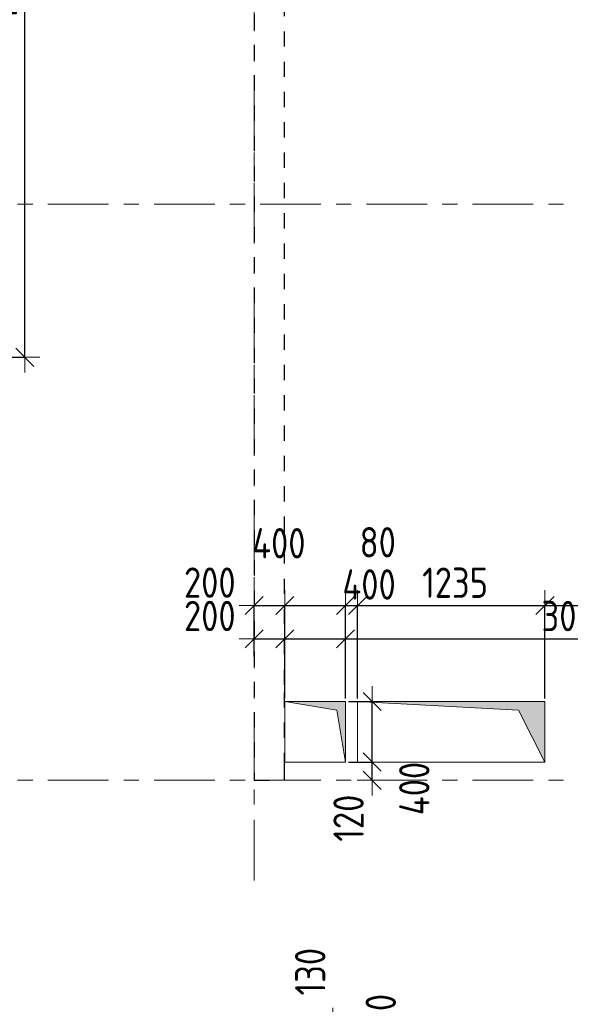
# Model space of a CAD drawing. Header units: metres. Extents: x -38 to 97, y -15 to 21.
# Tile 39 of 139: x 24.48 to 28.11, y 7.52 to 14.02. Entities that reach past the tile are written whole.
import ezdxf

# ---------------------------------------------------------------- set-up
doc = ezdxf.new("R2010")
doc.units = ezdxf.units.M
doc.header["$PDMODE"] = 65
for name, pattern in [('______11', [0.5, 0.4, -0.05, 0, -0.05]), ('______2', [0.054, 0.04, -0.014]), ('______5', [1.1, 0.8, -0.1, 0.1, -0.1])]:
    doc.linetypes.add(name, pattern=pattern)
for name, color, linetype, lineweight in [('XR$2$Осевая линия (1)', 7, '______5', 13), ('XR$3$Перекрытие (1)', 7, 'Continuous', 35), ('XR$4$Размерная линия (1)', 7, 'Continuous', 13), ('XR$5$Размерная линия (1)', 7, 'Continuous', 13)]:
    doc.layers.add(name, color=color, linetype=linetype, lineweight=lineweight)
doc.layers.add('XR$3$Макрос проема_ отверстия', color=7, linetype='Continuous', lineweight=13, true_color=0x2d2d2d)
doc.layers.add('XR$7$Стена_ бетон несущ.', color=7, linetype='Continuous', lineweight=70, true_color=0xb4b496)
doc.styles.add('ISOCPEUR', font='txt')
doc.dimstyles.new('DIMSTYLE_3', dxfattribs={"dimtxt": 0.2, "dimasz": 0.2, "dimexe": 0, "dimexo": 0, "dimgap": 0.1, "dimtad": 2, "dimdec": 0, "dimlfac": 1000, "dimrnd": 5, "dimzin": 12, "dimdsep": 46, "dimtxsty": 'ISOCPEUR', "dimblk1": 'ALL_ML_STRICH', "dimblk2": 'ALL_ML_STRICH', "dimsah": 1, "dimcen": 0, "dimclrd": 7, "dimclre": 256, "dimclrt": 7, "dimadec": 0, "dimazin": 0, "dimtfac": 1, "dimtdec": 0, "dimtix": 1, "dimtmove": 2, "dimatfit": 3, "dimfxl": 0, "dimtzin": 0, "dimlwd": 0, "dimlwe": -3, "dimarcsym": 0})
doc.dimstyles.new('DIMSTYLE_6', dxfattribs={"dimtxt": 0.2, "dimasz": 0.2, "dimexe": 0, "dimexo": 0, "dimgap": 0.1, "dimtad": 2, "dimdec": 0, "dimlfac": 1000, "dimrnd": 5, "dimzin": 12, "dimdsep": 46, "dimtxsty": 'ISOCPEUR', "dimblk1": 'ALL_ML_STRICH', "dimblk2": 'ALL_ML_STRICH', "dimsah": 1, "dimcen": 0, "dimclrd": 7, "dimclre": 256, "dimclrt": 7, "dimadec": 0, "dimazin": 0, "dimtfac": 1, "dimtdec": 0, "dimtix": 1, "dimtmove": 2, "dimatfit": 3, "dimfxl": 0, "dimtvp": 1.2, "dimtzin": 0, "dimlwd": 0, "dimlwe": -3, "dimarcsym": 0})
doc.dimstyles.new('DIMSTYLE_7', dxfattribs={"dimtxt": 0.2, "dimasz": 0.2, "dimexe": 0, "dimexo": 0, "dimgap": 0.1, "dimtad": 0, "dimdec": 0, "dimlfac": 1000, "dimrnd": 5, "dimzin": 12, "dimdsep": 46, "dimtxsty": 'ISOCPEUR', "dimblk1": 'ALL_ML_STRICH', "dimblk2": 'ALL_ML_STRICH', "dimsah": 1, "dimcen": 0, "dimclrd": 7, "dimclre": 256, "dimclrt": 7, "dimadec": 0, "dimazin": 0, "dimtfac": 1, "dimtdec": 0, "dimtix": 1, "dimtmove": 2, "dimatfit": 3, "dimfxl": 0, "dimtvp": 1.2, "dimtzin": 0, "dimlwd": 0, "dimlwe": -3, "dimarcsym": 0})

# ---------------------------------------------------------------- blocks, each defined once
blk = doc.blocks.new('Отображение проема', base_point=(-1.1579, -49.3094))
at = {"layer": 'XR$3$Макрос проема_ отверстия', "true_color": 0x000000, "transparency": 33554687}
blk.add_hatch(color=18, dxfattribs=at).paths.add_polyline_path([(-1.1579, -50.1094), (-1.0448, -49.4225), (-0.3579, -49.3094), (-1.1579, -49.3094)])
at = {"layer": 'XR$3$Макрос проема_ отверстия', "transparency": 33554687}
for p, q in [((-1.1579, -50.1094), (-1.1579, -49.3094)), ((-1.1579, -49.3094), (-0.3579, -49.3094)), ((-1.0448, -49.4225), (-0.3579, -49.3094)), ((-1.1579, -50.1094), (-1.0448, -49.4225))]:
    blk.add_line(p, q, dxfattribs=at)
blk = doc.blocks.new('ALL_ML_STRICH')
at = {"color": 0, "linetype": 'ByBlock', "lineweight": -2}
for p, q in [((0, -0.5), (0, 0.5)), ((-1, 0), (0.5, 0)), ((-0.3, -0.3), (0.3, 0.3))]:
    blk.add_line(p, q, dxfattribs=at)
blk = doc.blocks.new('*D86')
at = {"layer": 'DEFPOINTS', "color": 7, "linetype": 'Continuous', "lineweight": 13, "transparency": 33554687}
for p in [(26.2501, 7.27), (26.2501, 6.87), (26.5483, 6.87)]:
    blk.add_point(p, dxfattribs=at)
at = {"layer": 'XR$4$Размерная линия (1)', "color": 9, "linetype": 'Continuous', "lineweight": -2, "true_color": 0xc7c7c7, "transparency": 33554687}
for p, q in [((26.2701, 7.27), (26.5483, 7.27)), ((26.2701, 6.87), (26.5483, 6.87))]:
    blk.add_line(p, q, dxfattribs=at)
at = {"layer": 'XR$4$Размерная линия (1)', "color": 7, "linetype": 'Continuous', "lineweight": -2, "transparency": 33554687}
blk.add_line((26.5483, 6.87), (26.5483, 7.27), dxfattribs=at)
at = {"layer": 'XR$4$Размерная линия (1)', "color": 7, "linetype": 'Continuous', "lineweight": 13, "transparency": 33554687, "xscale": 0.2, "yscale": 0.2, "zscale": 0.2}
for p, rotation in [((26.5483, 7.27), 90), ((26.5483, 6.87), 270)]:
    blk.add_blockref('ALL_ML_STRICH', p, dxfattribs=dict(at, rotation=rotation))
at = {"layer": 'XR$4$Размерная линия (1)', "color": 7, "linetype": 'Continuous', "lineweight": 13, "transparency": 33554687, "insert": (26.8649, 7.415), "char_height": 0.2, "width": 0.5, "attachment_point": 5, "rotation": 90, "style": 'ISOCPEUR'}
blk.add_mtext('\\W0.83;\\A1;{400}', dxfattribs=at)
blk = doc.blocks.new('*D87')
at = {"layer": 'DEFPOINTS', "color": 7, "linetype": 'Continuous', "lineweight": 13, "transparency": 33554687}
for p in [(26.5808, 7.4), (26.2501, 7.27), (26.5483, 7.27)]:
    blk.add_point(p, dxfattribs=at)
at = {"layer": 'XR$4$Размерная линия (1)', "color": 9, "linetype": 'Continuous', "lineweight": -2, "true_color": 0xc7c7c7, "transparency": 33554687}
for p, q in [((26.5608, 7.4), (26.5483, 7.4)), ((26.2701, 7.27), (26.5483, 7.27))]:
    blk.add_line(p, q, dxfattribs=at)
at = {"layer": 'XR$4$Размерная линия (1)', "color": 7, "linetype": 'Continuous', "lineweight": -2, "transparency": 33554687}
blk.add_line((26.5483, 7.27), (26.5483, 7.4), dxfattribs=at)
at = {"layer": 'XR$4$Размерная линия (1)', "color": 7, "linetype": 'Continuous', "lineweight": 13, "transparency": 33554687, "xscale": 0.2, "yscale": 0.2, "zscale": 0.2}
for p, rotation in [((26.5483, 7.4), 90), ((26.5483, 7.27), 270)]:
    blk.add_blockref('ALL_ML_STRICH', p, dxfattribs=dict(at, rotation=rotation))
at = {"layer": 'XR$4$Размерная линия (1)', "color": 7, "linetype": 'Continuous', "lineweight": 13, "transparency": 33554687, "insert": (26.3994, 7.7375), "char_height": 0.2, "width": 0.5, "attachment_point": 5, "rotation": 90, "style": 'ISOCPEUR'}
blk.add_mtext('\\W0.83;\\A1;{130}', dxfattribs=at)
blk = doc.blocks.new('*D253')
at = {"layer": 'DEFPOINTS', "color": 7, "linetype": 'Continuous', "lineweight": 13, "transparency": 33554687}
for p in [(23.8494, 16.65), (23.6503, 11.79), (24.5176, 11.79)]:
    blk.add_point(p, dxfattribs=at)
at = {"layer": 'XR$4$Размерная линия (1)', "color": 9, "linetype": 'Continuous', "lineweight": -2, "true_color": 0xc7c7c7, "transparency": 33554687}
for p, q in [((23.8694, 16.65), (24.5176, 16.65)), ((23.6703, 11.79), (24.5176, 11.79))]:
    blk.add_line(p, q, dxfattribs=at)
at = {"layer": 'XR$4$Размерная линия (1)', "color": 7, "linetype": 'Continuous', "lineweight": -2, "transparency": 33554687}
blk.add_line((24.5176, 11.79), (24.5176, 16.65), dxfattribs=at)
at = {"layer": 'XR$4$Размерная линия (1)', "color": 7, "linetype": 'Continuous', "lineweight": 13, "transparency": 33554687, "xscale": 0.2, "yscale": 0.2, "zscale": 0.2}
for p, rotation in [((24.5176, 16.65), 90), ((24.5176, 11.79), 270)]:
    blk.add_blockref('ALL_ML_STRICH', p, dxfattribs=dict(at, rotation=rotation))
at = {"layer": 'XR$4$Размерная линия (1)', "color": 7, "linetype": 'Continuous', "lineweight": 13, "transparency": 33554687, "insert": (24.3676, 14.22), "char_height": 0.2, "width": 0.666667, "attachment_point": 5, "rotation": 90, "style": 'ISOCPEUR'}
blk.add_mtext('\\W0.83;\\A1;{4860}', dxfattribs=at)
blk = doc.blocks.new('*D305')
at = {"layer": 'DEFPOINTS', "color": 7, "linetype": 'Continuous', "lineweight": 13, "transparency": 33554687}
for p in [(26.632, 9.12), (26.8081, 9), (26.8081, 9)]:
    blk.add_point(p, dxfattribs=at)
at = {"layer": 'XR$4$Размерная линия (1)', "color": 9, "linetype": 'Continuous', "lineweight": -2, "true_color": 0xc7c7c7, "transparency": 33554687}
for p, q in [((26.652, 9.12), (26.8081, 9.12)), ((26.8081, 9), (26.8081, 9))]:
    blk.add_line(p, q, dxfattribs=at)
at = {"layer": 'XR$4$Размерная линия (1)', "color": 7, "linetype": 'Continuous', "lineweight": -2, "transparency": 33554687}
blk.add_line((26.8081, 9), (26.8081, 9.12), dxfattribs=at)
at = {"layer": 'XR$4$Размерная линия (1)', "color": 7, "linetype": 'Continuous', "lineweight": 13, "transparency": 33554687, "xscale": 0.2, "yscale": 0.2, "zscale": 0.2}
for p, rotation in [((26.8081, 9.12), 90), ((26.8081, 9), 270)]:
    blk.add_blockref('ALL_ML_STRICH', p, dxfattribs=dict(at, rotation=rotation))
at = {"layer": 'XR$4$Размерная линия (1)', "color": 7, "linetype": 'Continuous', "lineweight": 13, "transparency": 33554687, "insert": (26.6524, 8.75), "char_height": 0.2, "width": 0.5, "attachment_point": 5, "rotation": 90, "style": 'ISOCPEUR'}
blk.add_mtext('\\W0.83;\\A1;{120}', dxfattribs=at)
blk = doc.blocks.new('*D306')
at = {"layer": 'DEFPOINTS', "color": 7, "linetype": 'Continuous', "lineweight": 13, "transparency": 33554687}
for p in [(26.632, 9.52), (26.632, 9.12), (26.8081, 9.12)]:
    blk.add_point(p, dxfattribs=at)
at = {"layer": 'XR$4$Размерная линия (1)', "color": 9, "linetype": 'Continuous', "lineweight": -2, "true_color": 0xc7c7c7, "transparency": 33554687}
for p, q in [((26.652, 9.52), (26.8081, 9.52)), ((26.652, 9.12), (26.8081, 9.12))]:
    blk.add_line(p, q, dxfattribs=at)
at = {"layer": 'XR$4$Размерная линия (1)', "color": 7, "linetype": 'Continuous', "lineweight": -2, "transparency": 33554687}
blk.add_line((26.8081, 9.12), (26.8081, 9.52), dxfattribs=at)
at = {"layer": 'XR$4$Размерная линия (1)', "color": 7, "linetype": 'Continuous', "lineweight": 13, "transparency": 33554687, "xscale": 0.2, "yscale": 0.2, "zscale": 0.2}
for p, rotation in [((26.8081, 9.52), 90), ((26.8081, 9.12), 270)]:
    blk.add_blockref('ALL_ML_STRICH', p, dxfattribs=dict(at, rotation=rotation))
at = {"layer": 'XR$4$Размерная линия (1)', "color": 7, "linetype": 'Continuous', "lineweight": 13, "transparency": 33554687, "insert": (27.0858, 8.9457), "char_height": 0.2, "width": 0.5, "attachment_point": 5, "rotation": 90, "style": 'ISOCPEUR'}
blk.add_mtext('\\W0.83;\\A1;{400}', dxfattribs=at)
blk = doc.blocks.new('*D309')
at = {"layer": 'DEFPOINTS', "color": 7, "linetype": 'Continuous', "lineweight": 13, "transparency": 33554687}
for p in [(26.03, 9.933), (26.03, 9.7966), (26.232, 9.5199)]:
    blk.add_point(p, dxfattribs=at)
at = {"layer": 'XR$4$Размерная линия (1)', "color": 9, "linetype": 'Continuous', "lineweight": -2, "true_color": 0xc7c7c7, "transparency": 33554687}
for p, q in [((26.03, 9.8166), (26.03, 9.933)), ((26.232, 9.5399), (26.232, 9.933))]:
    blk.add_line(p, q, dxfattribs=at)
at = {"layer": 'XR$4$Размерная линия (1)', "color": 7, "linetype": 'Continuous', "lineweight": -2, "transparency": 33554687}
blk.add_line((26.03, 9.933), (26.232, 9.933), dxfattribs=at)
at = {"layer": 'XR$4$Размерная линия (1)', "color": 7, "linetype": 'Continuous', "lineweight": 13, "transparency": 33554687, "xscale": 0.2, "yscale": 0.2, "zscale": 0.2, "rotation": 180}
blk.add_blockref('ALL_ML_STRICH', (26.03, 9.933), dxfattribs=at)
at = {"layer": 'XR$4$Размерная линия (1)', "color": 7, "linetype": 'Continuous', "lineweight": 13, "transparency": 33554687, "xscale": 0.2, "yscale": 0.2, "zscale": 0.2}
blk.add_blockref('ALL_ML_STRICH', (26.232, 9.933), dxfattribs=at)
at = {"layer": 'XR$4$Размерная линия (1)', "color": 7, "linetype": 'Continuous', "lineweight": 13, "transparency": 33554687, "insert": (25.7373, 10.0836), "char_height": 0.2, "width": 0.5, "attachment_point": 5, "style": 'ISOCPEUR'}
blk.add_mtext('\\W0.83;\\A1;{200}', dxfattribs=at)
blk = doc.blocks.new('*D310')
at = {"layer": 'DEFPOINTS', "color": 7, "linetype": 'Continuous', "lineweight": 13, "transparency": 33554687}
for p in [(26.232, 9.933), (26.232, 9.5199), (26.632, 9.52)]:
    blk.add_point(p, dxfattribs=at)
at = {"layer": 'XR$4$Размерная линия (1)', "color": 9, "linetype": 'Continuous', "lineweight": -2, "true_color": 0xc7c7c7, "transparency": 33554687}
for p, q in [((26.232, 9.5399), (26.232, 9.933)), ((26.632, 9.54), (26.632, 9.933))]:
    blk.add_line(p, q, dxfattribs=at)
at = {"layer": 'XR$4$Размерная линия (1)', "color": 7, "linetype": 'Continuous', "lineweight": -2, "transparency": 33554687}
blk.add_line((26.232, 9.933), (26.632, 9.933), dxfattribs=at)
at = {"layer": 'XR$4$Размерная линия (1)', "color": 7, "linetype": 'Continuous', "lineweight": 13, "transparency": 33554687, "xscale": 0.2, "yscale": 0.2, "zscale": 0.2, "rotation": 180}
blk.add_blockref('ALL_ML_STRICH', (26.232, 9.933), dxfattribs=at)
at = {"layer": 'XR$4$Размерная линия (1)', "color": 7, "linetype": 'Continuous', "lineweight": 13, "transparency": 33554687, "xscale": 0.2, "yscale": 0.2, "zscale": 0.2}
blk.add_blockref('ALL_ML_STRICH', (26.632, 9.933), dxfattribs=at)
at = {"layer": 'XR$4$Размерная линия (1)', "color": 7, "linetype": 'Continuous', "lineweight": 13, "transparency": 33554687, "insert": (26.7876, 10.2914), "char_height": 0.2, "width": 0.5, "attachment_point": 5, "style": 'ISOCPEUR'}
blk.add_mtext('\\W0.83;\\A1;{400}', dxfattribs=at)
blk = doc.blocks.new('*D311')
at = {"layer": 'DEFPOINTS', "color": 7, "linetype": 'Continuous', "lineweight": 13, "transparency": 33554687}
for p in [(26.632, 9.933), (29.6691, 9.6), (26.632, 9.52)]:
    blk.add_point(p, dxfattribs=at)
at = {"layer": 'XR$4$Размерная линия (1)', "color": 9, "linetype": 'Continuous', "lineweight": -2, "true_color": 0xc7c7c7, "transparency": 33554687}
for p, q in [((26.632, 9.54), (26.632, 9.933)), ((29.6691, 9.62), (29.6691, 9.933))]:
    blk.add_line(p, q, dxfattribs=at)
at = {"layer": 'XR$4$Размерная линия (1)', "color": 7, "linetype": 'Continuous', "lineweight": -2, "transparency": 33554687}
blk.add_line((26.632, 9.933), (29.6691, 9.933), dxfattribs=at)
at = {"layer": 'XR$4$Размерная линия (1)', "color": 7, "linetype": 'Continuous', "lineweight": 13, "transparency": 33554687, "xscale": 0.2, "yscale": 0.2, "zscale": 0.2, "rotation": 180}
blk.add_blockref('ALL_ML_STRICH', (26.632, 9.933), dxfattribs=at)
at = {"layer": 'XR$4$Размерная линия (1)', "color": 7, "linetype": 'Continuous', "lineweight": 13, "transparency": 33554687, "xscale": 0.2, "yscale": 0.2, "zscale": 0.2}
blk.add_blockref('ALL_ML_STRICH', (29.6691, 9.933), dxfattribs=at)
at = {"layer": 'XR$4$Размерная линия (1)', "color": 7, "linetype": 'Continuous', "lineweight": 13, "transparency": 33554687, "insert": (28.1589, 10.083), "char_height": 0.2, "width": 0.666667, "attachment_point": 5, "style": 'ISOCPEUR'}
blk.add_mtext('\\W0.83;\\A1;{3035}', dxfattribs=at)
blk = doc.blocks.new('*D429')
at = {"layer": 'DEFPOINTS', "color": 7, "linetype": 'Continuous', "lineweight": 13, "transparency": 33554687}
for p in [(26.2501, 7.27), (26.2501, 6.87), (26.5483, 6.87)]:
    blk.add_point(p, dxfattribs=at)
at = {"layer": 'XR$5$Размерная линия (1)', "color": 9, "linetype": 'Continuous', "lineweight": -2, "true_color": 0xc7c7c7, "transparency": 33554687}
for p, q in [((26.2701, 7.27), (26.5483, 7.27)), ((26.2701, 6.87), (26.5483, 6.87))]:
    blk.add_line(p, q, dxfattribs=at)
at = {"layer": 'XR$5$Размерная линия (1)', "color": 7, "linetype": 'Continuous', "lineweight": -2, "transparency": 33554687}
blk.add_line((26.5483, 6.87), (26.5483, 7.27), dxfattribs=at)
at = {"layer": 'XR$5$Размерная линия (1)', "color": 7, "linetype": 'Continuous', "lineweight": 13, "transparency": 33554687, "xscale": 0.2, "yscale": 0.2, "zscale": 0.2}
for p, rotation in [((26.5483, 7.27), 90), ((26.5483, 6.87), 270)]:
    blk.add_blockref('ALL_ML_STRICH', p, dxfattribs=dict(at, rotation=rotation))
at = {"layer": 'XR$5$Размерная линия (1)', "color": 7, "linetype": 'Continuous', "lineweight": 13, "transparency": 33554687, "insert": (26.8649, 7.415), "char_height": 0.2, "width": 0.5, "attachment_point": 5, "rotation": 90, "style": 'ISOCPEUR'}
blk.add_mtext('\\W0.83;\\A1;{400}', dxfattribs=at)
blk = doc.blocks.new('*D430')
at = {"layer": 'DEFPOINTS', "color": 7, "linetype": 'Continuous', "lineweight": 13, "transparency": 33554687}
for p in [(26.5808, 7.4), (26.2501, 7.27), (26.5483, 7.27)]:
    blk.add_point(p, dxfattribs=at)
at = {"layer": 'XR$5$Размерная линия (1)', "color": 9, "linetype": 'Continuous', "lineweight": -2, "true_color": 0xc7c7c7, "transparency": 33554687}
for p, q in [((26.5608, 7.4), (26.5483, 7.4)), ((26.2701, 7.27), (26.5483, 7.27))]:
    blk.add_line(p, q, dxfattribs=at)
at = {"layer": 'XR$5$Размерная линия (1)', "color": 7, "linetype": 'Continuous', "lineweight": -2, "transparency": 33554687}
blk.add_line((26.5483, 7.27), (26.5483, 7.4), dxfattribs=at)
at = {"layer": 'XR$5$Размерная линия (1)', "color": 7, "linetype": 'Continuous', "lineweight": 13, "transparency": 33554687, "xscale": 0.2, "yscale": 0.2, "zscale": 0.2}
for p, rotation in [((26.5483, 7.4), 90), ((26.5483, 7.27), 270)]:
    blk.add_blockref('ALL_ML_STRICH', p, dxfattribs=dict(at, rotation=rotation))
at = {"layer": 'XR$5$Размерная линия (1)', "color": 7, "linetype": 'Continuous', "lineweight": 13, "transparency": 33554687, "insert": (26.3994, 7.7375), "char_height": 0.2, "width": 0.5, "attachment_point": 5, "rotation": 90, "style": 'ISOCPEUR'}
blk.add_mtext('\\W0.83;\\A1;{130}', dxfattribs=at)
blk = doc.blocks.new('*D585')
at = {"layer": 'DEFPOINTS', "color": 7, "linetype": 'Continuous', "lineweight": 13, "transparency": 33554687}
for p in [(23.8494, 16.65), (23.6503, 11.79), (24.5176, 11.79)]:
    blk.add_point(p, dxfattribs=at)
at = {"layer": 'XR$5$Размерная линия (1)', "color": 9, "linetype": 'Continuous', "lineweight": -2, "true_color": 0xc7c7c7, "transparency": 33554687}
for p, q in [((23.8694, 16.65), (24.5176, 16.65)), ((23.6703, 11.79), (24.5176, 11.79))]:
    blk.add_line(p, q, dxfattribs=at)
at = {"layer": 'XR$5$Размерная линия (1)', "color": 7, "linetype": 'Continuous', "lineweight": -2, "transparency": 33554687}
blk.add_line((24.5176, 11.79), (24.5176, 16.65), dxfattribs=at)
at = {"layer": 'XR$5$Размерная линия (1)', "color": 7, "linetype": 'Continuous', "lineweight": 13, "transparency": 33554687, "xscale": 0.2, "yscale": 0.2, "zscale": 0.2}
for p, rotation in [((24.5176, 16.65), 90), ((24.5176, 11.79), 270)]:
    blk.add_blockref('ALL_ML_STRICH', p, dxfattribs=dict(at, rotation=rotation))
at = {"layer": 'XR$5$Размерная линия (1)', "color": 7, "linetype": 'Continuous', "lineweight": 13, "transparency": 33554687, "insert": (24.3676, 14.22), "char_height": 0.2, "width": 0.666667, "attachment_point": 5, "rotation": 90, "style": 'ISOCPEUR'}
blk.add_mtext('\\W0.83;\\A1;{4860}', dxfattribs=at)
blk = doc.blocks.new('*D690')
at = {"layer": 'DEFPOINTS', "color": 7, "linetype": 'Continuous', "lineweight": 13, "transparency": 33554687}
for p in [(26.03, 10.153), (26.03, 9.7966), (26.232, 9.5199)]:
    blk.add_point(p, dxfattribs=at)
at = {"layer": 'XR$5$Размерная линия (1)', "color": 9, "linetype": 'Continuous', "lineweight": -2, "true_color": 0xc7c7c7, "transparency": 33554687}
for p, q in [((26.03, 9.8166), (26.03, 10.153)), ((26.232, 9.5399), (26.232, 10.153))]:
    blk.add_line(p, q, dxfattribs=at)
at = {"layer": 'XR$5$Размерная линия (1)', "color": 7, "linetype": 'Continuous', "lineweight": -2, "transparency": 33554687}
blk.add_line((26.03, 10.153), (26.232, 10.153), dxfattribs=at)
at = {"layer": 'XR$5$Размерная линия (1)', "color": 7, "linetype": 'Continuous', "lineweight": 13, "transparency": 33554687, "xscale": 0.2, "yscale": 0.2, "zscale": 0.2, "rotation": 180}
blk.add_blockref('ALL_ML_STRICH', (26.03, 10.153), dxfattribs=at)
at = {"layer": 'XR$5$Размерная линия (1)', "color": 7, "linetype": 'Continuous', "lineweight": 13, "transparency": 33554687, "xscale": 0.2, "yscale": 0.2, "zscale": 0.2}
blk.add_blockref('ALL_ML_STRICH', (26.232, 10.153), dxfattribs=at)
at = {"layer": 'XR$5$Размерная линия (1)', "color": 7, "linetype": 'Continuous', "lineweight": 13, "transparency": 33554687, "insert": (25.7373, 10.3036), "char_height": 0.2, "width": 0.5, "attachment_point": 5, "style": 'ISOCPEUR'}
blk.add_mtext('\\W0.83;\\A1;{200}', dxfattribs=at)
blk = doc.blocks.new('*D691')
at = {"layer": 'DEFPOINTS', "color": 7, "linetype": 'Continuous', "lineweight": 13, "transparency": 33554687}
for p in [(26.232, 10.153), (26.232, 9.5199), (26.632, 9.52)]:
    blk.add_point(p, dxfattribs=at)
at = {"layer": 'XR$5$Размерная линия (1)', "color": 9, "linetype": 'Continuous', "lineweight": -2, "true_color": 0xc7c7c7, "transparency": 33554687}
for p, q in [((26.232, 9.5399), (26.232, 10.153)), ((26.632, 9.54), (26.632, 10.153))]:
    blk.add_line(p, q, dxfattribs=at)
at = {"layer": 'XR$5$Размерная линия (1)', "color": 7, "linetype": 'Continuous', "lineweight": -2, "transparency": 33554687}
blk.add_line((26.232, 10.153), (26.632, 10.153), dxfattribs=at)
at = {"layer": 'XR$5$Размерная линия (1)', "color": 7, "linetype": 'Continuous', "lineweight": 13, "transparency": 33554687, "xscale": 0.2, "yscale": 0.2, "zscale": 0.2, "rotation": 180}
blk.add_blockref('ALL_ML_STRICH', (26.232, 10.153), dxfattribs=at)
at = {"layer": 'XR$5$Размерная линия (1)', "color": 7, "linetype": 'Continuous', "lineweight": 13, "transparency": 33554687, "xscale": 0.2, "yscale": 0.2, "zscale": 0.2}
blk.add_blockref('ALL_ML_STRICH', (26.632, 10.153), dxfattribs=at)
at = {"layer": 'XR$5$Размерная линия (1)', "color": 7, "linetype": 'Continuous', "lineweight": 13, "transparency": 33554687, "insert": (26.1925, 10.5634), "char_height": 0.2, "width": 0.5, "attachment_point": 5, "style": 'ISOCPEUR'}
blk.add_mtext('\\W0.83;\\A1;{400}', dxfattribs=at)
blk = doc.blocks.new('*D692')
at = {"layer": 'DEFPOINTS', "color": 7, "linetype": 'Continuous', "lineweight": 13, "transparency": 33554687}
for p in [(26.632, 10.153), (26.632, 9.52), (26.7123, 9.52)]:
    blk.add_point(p, dxfattribs=at)
at = {"layer": 'XR$5$Размерная линия (1)', "color": 9, "linetype": 'Continuous', "lineweight": -2, "true_color": 0xc7c7c7, "transparency": 33554687}
for p, q in [((26.632, 9.54), (26.632, 10.153)), ((26.7123, 9.54), (26.7123, 10.153))]:
    blk.add_line(p, q, dxfattribs=at)
at = {"layer": 'XR$5$Размерная линия (1)', "color": 7, "linetype": 'Continuous', "lineweight": -2, "transparency": 33554687}
blk.add_line((26.632, 10.153), (26.7123, 10.153), dxfattribs=at)
at = {"layer": 'XR$5$Размерная линия (1)', "color": 7, "linetype": 'Continuous', "lineweight": 13, "transparency": 33554687, "xscale": 0.2, "yscale": 0.2, "zscale": 0.2}
blk.add_blockref('ALL_ML_STRICH', (26.7123, 10.153), dxfattribs=at)
at = {"layer": 'XR$5$Размерная линия (1)', "color": 7, "linetype": 'Continuous', "lineweight": 13, "transparency": 33554687, "xscale": 0.2, "yscale": 0.2, "zscale": 0.2, "rotation": 180}
blk.add_blockref('ALL_ML_STRICH', (26.632, 10.153), dxfattribs=at)
at = {"layer": 'XR$5$Размерная линия (1)', "color": 7, "linetype": 'Continuous', "lineweight": 13, "transparency": 33554687, "insert": (26.8449, 10.5697), "char_height": 0.2, "width": 0.333333, "attachment_point": 5, "style": 'ISOCPEUR'}
blk.add_mtext('\\W0.83;\\A1;{80}', dxfattribs=at)
blk = doc.blocks.new('*D693')
at = {"layer": 'DEFPOINTS', "color": 7, "linetype": 'Continuous', "lineweight": 13, "transparency": 33554687}
for p in [(26.7123, 10.153), (26.7123, 9.52), (27.9473, 9.52)]:
    blk.add_point(p, dxfattribs=at)
at = {"layer": 'XR$5$Размерная линия (1)', "color": 9, "linetype": 'Continuous', "lineweight": -2, "true_color": 0xc7c7c7, "transparency": 33554687}
for p, q in [((26.7123, 9.54), (26.7123, 10.153)), ((27.9473, 9.54), (27.9473, 10.153))]:
    blk.add_line(p, q, dxfattribs=at)
at = {"layer": 'XR$5$Размерная линия (1)', "color": 7, "linetype": 'Continuous', "lineweight": -2, "transparency": 33554687}
blk.add_line((26.7123, 10.153), (27.9473, 10.153), dxfattribs=at)
at = {"layer": 'XR$5$Размерная линия (1)', "color": 7, "linetype": 'Continuous', "lineweight": 13, "transparency": 33554687, "xscale": 0.2, "yscale": 0.2, "zscale": 0.2, "rotation": 180}
blk.add_blockref('ALL_ML_STRICH', (26.7123, 10.153), dxfattribs=at)
at = {"layer": 'XR$5$Размерная линия (1)', "color": 7, "linetype": 'Continuous', "lineweight": 13, "transparency": 33554687, "xscale": 0.2, "yscale": 0.2, "zscale": 0.2}
blk.add_blockref('ALL_ML_STRICH', (27.9473, 10.153), dxfattribs=at)
at = {"layer": 'XR$5$Размерная линия (1)', "color": 7, "linetype": 'Continuous', "lineweight": 13, "transparency": 33554687, "insert": (27.3548, 10.303), "char_height": 0.2, "width": 0.666667, "attachment_point": 5, "style": 'ISOCPEUR'}
blk.add_mtext('\\W0.83;\\A1;{1235}', dxfattribs=at)
blk = doc.blocks.new('*D694')
at = {"layer": 'DEFPOINTS', "color": 7, "linetype": 'Continuous', "lineweight": 13, "transparency": 33554687}
for p in [(27.9473, 10.153), (29.6691, 9.6), (27.9473, 9.52)]:
    blk.add_point(p, dxfattribs=at)
at = {"layer": 'XR$5$Размерная линия (1)', "color": 9, "linetype": 'Continuous', "lineweight": -2, "true_color": 0xc7c7c7, "transparency": 33554687}
for p, q in [((27.9473, 9.54), (27.9473, 10.153)), ((29.6691, 9.62), (29.6691, 10.153))]:
    blk.add_line(p, q, dxfattribs=at)
at = {"layer": 'XR$5$Размерная линия (1)', "color": 7, "linetype": 'Continuous', "lineweight": -2, "transparency": 33554687}
blk.add_line((27.9473, 10.153), (29.6691, 10.153), dxfattribs=at)
at = {"layer": 'XR$5$Размерная линия (1)', "color": 7, "linetype": 'Continuous', "lineweight": 13, "transparency": 33554687, "xscale": 0.2, "yscale": 0.2, "zscale": 0.2, "rotation": 180}
blk.add_blockref('ALL_ML_STRICH', (27.9473, 10.153), dxfattribs=at)
at = {"layer": 'XR$5$Размерная линия (1)', "color": 7, "linetype": 'Continuous', "lineweight": 13, "transparency": 33554687, "xscale": 0.2, "yscale": 0.2, "zscale": 0.2}
blk.add_blockref('ALL_ML_STRICH', (29.6691, 10.153), dxfattribs=at)
at = {"layer": 'XR$5$Размерная линия (1)', "color": 7, "linetype": 'Continuous', "lineweight": 13, "transparency": 33554687, "insert": (28.8332, 10.303), "char_height": 0.2, "width": 0.666667, "attachment_point": 5, "style": 'ISOCPEUR'}
blk.add_mtext('\\W0.83;\\A1;{1720}', dxfattribs=at)

msp = doc.modelspace()

# ---------------------------------------------------------------- linework, layer by layer
at = {"layer": 'XR$2$Осевая линия (1)', "color": 253, "linetype": '______11', "lineweight": 13, "true_color": 0xa0a0a0, "transparency": 33554687}
for p, q in [((26.03, 8.34), (26.03, 19.78)), ((-2.63, 12.8), (62.6, 12.8)), ((-2.63, 9), (62.6, 9))]:
    msp.add_line(p, q, dxfattribs=at)
at = {"layer": 'XR$3$Перекрытие (1)', "color": 7, "linetype": 'Continuous', "lineweight": 13, "transparency": 33554687}
for p, q in [((26.632, 9.52), (26.232, 9.5199)), ((26.232, 9.5199), (26.232, 9.1199)), ((26.632, 9.12), (26.632, 9.52)), ((26.7123, 9.52), (26.7123, 9.12)), ((27.9473, 9.52), (26.7123, 9.52)), ((27.9473, 9.12), (27.9473, 9.52)), ((26.232, 9.1199), (26.632, 9.12)), ((26.7123, 9.12), (27.9473, 9.12))]:
    msp.add_line(p, q, dxfattribs=at)
at = {"layer": 'XR$7$Стена_ бетон несущ.', "color": 253, "linetype": '______2', "lineweight": -3, "true_color": 0xa0a0a0, "transparency": 33554687}
for p, q in [((26.03, 16.45), (26.03, 9)), ((26.23, 10.6396), (26.23, 15.35)), ((26.23, 9.8294), (26.23, 10.6396)), ((26.23, 9.6294), (26.23, 9.8294)), ((26.23, 9.08), (26.23, 9.6294)), ((26.23, 9), (26.23, 9.08)), ((26.03, 9), (26.229, 9)), ((26.229, 9), (26.23, 9))]:
    msp.add_line(p, q, dxfattribs=at)

# ---------------------------------------------------------------- block references
at = {"layer": 'XR$3$Макрос проема_ отверстия', "transparency": 33554687, "rotation": 270}
for p, xscale, yscale in [((26.632, 9.52), 0.500103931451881, 0.4999999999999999), ((27.9473, 9.52), 0.4999999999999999, 1.54375)]:
    msp.add_blockref('Отображение проема', p, dxfattribs=dict(at, xscale=xscale, yscale=yscale))

# ---------------------------------------------------------------- dimensions: what is measured, and where the dimension line sits
at = {"layer": 'XR$4$Размерная линия (1)', "color": 7, "linetype": 'Continuous', "lineweight": 13, "transparency": 33554687}
for base, p1, p2, dimstyle, picture, middle in [((24.5176, 16.65), (23.6703, 11.79), (23.8694, 16.65), 'DIMSTYLE_3', '*D253', (24.3676, 14.22)), ((26.8081, 9.52), (26.652, 9.12), (26.652, 9.52), 'DIMSTYLE_7', '*D306', (27.0858, 8.9457)), ((26.8081, 9.12), (26.8081, 9), (26.652, 9.12), 'DIMSTYLE_6', '*D305', (26.6524, 8.75)), ((26.5483, 7.4), (26.2701, 7.27), (26.5608, 7.4), 'DIMSTYLE_6', '*D87', (26.3994, 7.7375)), ((26.5483, 7.27), (26.2701, 6.87), (26.2701, 7.27), 'DIMSTYLE_7', '*D86', (26.8649, 7.415))]:
    dim = msp.add_linear_dim(base=base, p1=p1, p2=p2, angle=90, dimstyle=dimstyle, override={"dimpost": '<>', "dimclrd": 7, "dimclre": 9, "dimclrt": 7, "dimlwd": 0, "dimlwe": 65533}, dxfattribs=at)
    dim.commit()
    dim.dimension.update_dxf_attribs({"geometry": picture, "text_midpoint": middle, "dimtype": 160})
for base, p1, p2, dimstyle, picture, middle in [((26.632, 9.933), (26.232, 9.5399), (26.632, 9.54), 'DIMSTYLE_6', '*D310', (26.7876, 10.2914)), ((26.232, 9.933), (26.03, 9.8166), (26.232, 9.5399), 'DIMSTYLE_6', '*D309', (25.7373, 10.0836)), ((29.6691, 9.933), (26.632, 9.54), (29.6691, 9.62), 'DIMSTYLE_3', '*D311', (28.1589, 10.083))]:
    dim = msp.add_linear_dim(base=base, p1=p1, p2=p2, dimstyle=dimstyle, override={"dimpost": '<>', "dimclrd": 7, "dimclre": 9, "dimclrt": 7, "dimlwd": 0, "dimlwe": 65533}, dxfattribs=at)
    dim.commit()
    dim.dimension.update_dxf_attribs({"geometry": picture, "text_midpoint": middle, "dimtype": 160})
at = {"layer": 'XR$5$Размерная линия (1)', "color": 7, "linetype": 'Continuous', "lineweight": 13, "transparency": 33554687}
for base, p1, p2, dimstyle, picture, middle in [((24.5176, 16.65), (23.6703, 11.79), (23.8694, 16.65), 'DIMSTYLE_3', '*D585', (24.3676, 14.22)), ((26.5483, 7.4), (26.2701, 7.27), (26.5608, 7.4), 'DIMSTYLE_6', '*D430', (26.3994, 7.7375)), ((26.5483, 7.27), (26.2701, 6.87), (26.2701, 7.27), 'DIMSTYLE_7', '*D429', (26.8649, 7.415))]:
    dim = msp.add_linear_dim(base=base, p1=p1, p2=p2, angle=90, dimstyle=dimstyle, override={"dimpost": '<>', "dimclrd": 7, "dimclre": 9, "dimclrt": 7, "dimlwd": 0, "dimlwe": 65533}, dxfattribs=at)
    dim.commit()
    dim.dimension.update_dxf_attribs({"geometry": picture, "text_midpoint": middle, "dimtype": 160})
for base, p1, p2, dimstyle, picture, middle in [((26.632, 10.153), (26.232, 9.5399), (26.632, 9.54), 'DIMSTYLE_6', '*D691', (26.1925, 10.5634)), ((26.7123, 10.153), (26.632, 9.54), (26.7123, 9.54), 'DIMSTYLE_6', '*D692', (26.8449, 10.5697)), ((26.232, 10.153), (26.03, 9.8166), (26.232, 9.5399), 'DIMSTYLE_6', '*D690', (25.7373, 10.3036)), ((27.9473, 10.153), (26.7123, 9.54), (27.9473, 9.54), 'DIMSTYLE_3', '*D693', (27.3548, 10.303)), ((29.6691, 10.153), (27.9473, 9.54), (29.6691, 9.62), 'DIMSTYLE_3', '*D694', (28.8332, 10.303))]:
    dim = msp.add_linear_dim(base=base, p1=p1, p2=p2, dimstyle=dimstyle, override={"dimpost": '<>', "dimclrd": 7, "dimclre": 9, "dimclrt": 7, "dimlwd": 0, "dimlwe": 65533}, dxfattribs=at)
    dim.commit()
    dim.dimension.update_dxf_attribs({"geometry": picture, "text_midpoint": middle, "dimtype": 160})

doc.saveas('drawing.dxf')
